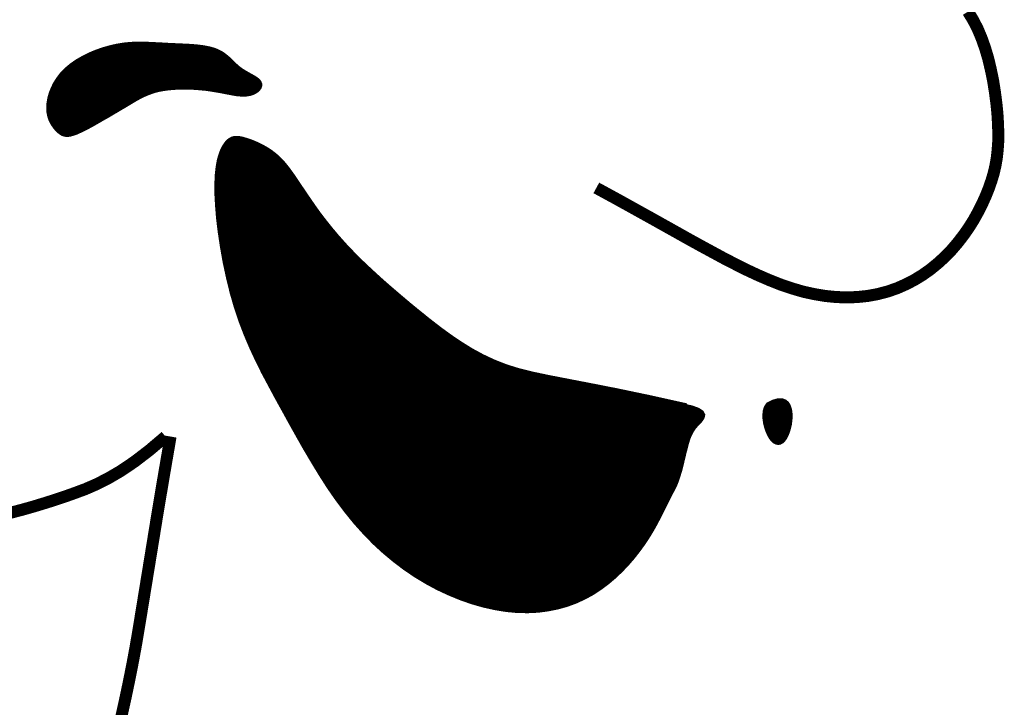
# Model space of a CAD drawing. Extents: x -603 to -141, y -298 to 300.
# Tile 224 of 233: x -217.83 to -207.59, y -197.61 to -190.46. Entities that reach past the tile are written whole.
import ezdxf

# ---------------------------------------------------------------- set-up
doc = ezdxf.new("R2010")
doc.units = 0
doc.header["$LTSCALE"] = 25
doc.header["$MEASUREMENT"] = 0
doc.linetypes.add('CENTER2', pattern=[1.125, 0.75, -0.125, 0.125, -0.125])
doc.layers.add('FACE', color=160, linetype='CENTER2')

msp = doc.modelspace()

# ---------------------------------------------------------------- hatches: boundary and pattern name
at = {"layer": 'FACE', "linetype": 'Continuous'}
h = msp.add_hatch(dxfattribs=at)
h.set_pattern_fill('NET3', scale=0.062597, style=0)
h.set_pattern_definition([(360, (-319.0840775, -338.584714), (6e-18, 0.00782461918), []), (60, (-319.0840775, -338.584714), (-0.00677631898, 0.0039123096), []), (120, (-319.0840775, -338.584714), (-0.00677631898, -0.0039123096), [])])
h.paths.add_polyline_path([(-210.045, -194.468), (-209.988, -194.44), (-209.941, -194.427), (-209.903, -194.427), (-209.873, -194.438), (-209.851, -194.457), (-209.835, -194.484), (-209.824, -194.517), (-209.819, -194.554), (-209.817, -194.593), (-209.82, -194.632), (-209.825, -194.672), (-209.834, -194.71), (-209.845, -194.747), (-209.858, -194.779), (-209.873, -194.808), (-209.889, -194.831), (-209.906, -194.847), (-209.923, -194.857), (-209.941, -194.86), (-209.959, -194.857), (-209.977, -194.848), (-209.995, -194.832), (-210.013, -194.809), (-210.03, -194.78), (-210.046, -194.745), (-210.06, -194.705), (-210.071, -194.663), (-210.078, -194.619), (-210.08, -194.576), (-210.076, -194.535), (-210.065, -194.498)])
h.paths.add_polyline_path([(-217.431, -191.609), (-217.448, -191.592), (-217.465, -191.571), (-217.481, -191.548), (-217.496, -191.522), (-217.509, -191.492), (-217.519, -191.459), (-217.526, -191.422), (-217.528, -191.381), (-217.526, -191.336), (-217.518, -191.288), (-217.505, -191.238), (-217.485, -191.186), (-217.46, -191.134), (-217.428, -191.083), (-217.39, -191.033), (-217.344, -190.985), (-217.291, -190.941), (-217.232, -190.9), (-217.168, -190.863), (-217.1, -190.829), (-217.03, -190.8), (-216.958, -190.775), (-216.887, -190.755), (-216.817, -190.739), (-216.749, -190.728), (-216.682, -190.721), (-216.618, -190.718), (-216.554, -190.718), (-216.491, -190.72), (-216.427, -190.723), (-216.363, -190.726), (-216.298, -190.73), (-216.232, -190.733), (-216.164, -190.736), (-216.098, -190.739), (-216.032, -190.743), (-215.969, -190.749), (-215.91, -190.757), (-215.855, -190.768), (-215.806, -190.782), (-215.763, -190.801), (-215.725, -190.822), (-215.692, -190.847), (-215.662, -190.872), (-215.634, -190.899), (-215.607, -190.926), (-215.58, -190.951), (-215.551, -190.976), (-215.52, -190.997), (-215.488, -191.017), (-215.456, -191.035), (-215.426, -191.052), (-215.397, -191.068), (-215.373, -191.084), (-215.353, -191.1), (-215.34, -191.116), (-215.334, -191.133), (-215.334, -191.15), (-215.34, -191.167), (-215.352, -191.183), (-215.368, -191.198), (-215.388, -191.211), (-215.411, -191.222), (-215.437, -191.23), (-215.464, -191.235), (-215.492, -191.238), (-215.522, -191.237), (-215.553, -191.235), (-215.585, -191.231), (-215.617, -191.225), (-215.65, -191.219), (-215.683, -191.213), (-215.716, -191.206), (-215.749, -191.2), (-215.783, -191.194), (-215.819, -191.188), (-215.856, -191.182), (-215.895, -191.177), (-215.937, -191.173), (-215.981, -191.169), (-216.029, -191.166), (-216.079, -191.165), (-216.131, -191.164), (-216.184, -191.165), (-216.237, -191.168), (-216.289, -191.173), (-216.34, -191.18), (-216.389, -191.189), (-216.434, -191.201), (-216.477, -191.216), (-216.518, -191.232), (-216.557, -191.249), (-216.593, -191.268), (-216.629, -191.288), (-216.663, -191.308), (-216.696, -191.328), (-216.729, -191.348), (-216.761, -191.367), (-216.794, -191.386), (-216.827, -191.406), (-216.86, -191.425), (-216.895, -191.446), (-216.931, -191.467), (-216.969, -191.488), (-217.008, -191.511), (-217.048, -191.534), (-217.089, -191.557), (-217.13, -191.579), (-217.169, -191.599), (-217.207, -191.617), (-217.242, -191.633), (-217.273, -191.644), (-217.301, -191.652), (-217.325, -191.656), (-217.346, -191.657), (-217.365, -191.653), (-217.383, -191.647), (-217.399, -191.637), (-217.415, -191.625)])
edge = h.paths.add_edge_path()
edge.add_line((-210.894, -194.48), (-211.29, -194.392))
edge.add_line((-211.29, -194.392), (-211.625, -194.322))
edge.add_line((-211.625, -194.322), (-211.905, -194.267))
edge.add_line((-211.905, -194.267), (-212.139, -194.222))
edge.add_line((-212.139, -194.222), (-212.335, -194.184))
edge.add_line((-212.335, -194.184), (-212.501, -194.149))
edge.add_line((-212.501, -194.149), (-212.645, -194.113))
edge.add_line((-212.645, -194.113), (-212.776, -194.072))
edge.add_line((-212.776, -194.072), (-212.901, -194.023))
edge.add_line((-212.901, -194.023), (-213.02, -193.967))
edge.add_line((-213.02, -193.967), (-213.136, -193.904))
edge.add_line((-213.136, -193.904), (-213.248, -193.834))
edge.add_line((-213.248, -193.834), (-213.358, -193.76))
edge.add_line((-213.358, -193.76), (-213.466, -193.681))
edge.add_line((-213.466, -193.681), (-213.572, -193.599))
edge.add_line((-213.572, -193.599), (-213.678, -193.514))
edge.add_line((-213.678, -193.514), (-213.783, -193.428))
edge.add_line((-213.783, -193.428), (-213.887, -193.34))
edge.add_line((-213.887, -193.34), (-213.99, -193.252))
edge.add_line((-213.99, -193.252), (-214.091, -193.163))
edge.add_line((-214.091, -193.163), (-214.188, -193.074))
edge.add_line((-214.188, -193.074), (-214.281, -192.986))
edge.add_line((-214.281, -192.986), (-214.369, -192.898))
edge.add_line((-214.369, -192.898), (-214.451, -192.812))
edge.add_line((-214.451, -192.812), (-214.527, -192.727))
edge.add_line((-214.527, -192.727), (-214.597, -192.644))
edge.add_line((-214.597, -192.644), (-214.661, -192.564))
edge.add_line((-214.661, -192.564), (-214.72, -192.487))
edge.add_line((-214.72, -192.487), (-214.773, -192.413))
edge.add_line((-214.773, -192.413), (-214.822, -192.342))
edge.add_line((-214.822, -192.342), (-214.867, -192.276))
edge.add_line((-214.867, -192.276), (-214.909, -192.214))
edge.add_line((-214.909, -192.214), (-214.947, -192.157))
edge.add_line((-214.947, -192.157), (-214.982, -192.105))
edge.add_line((-214.982, -192.105), (-215.016, -192.057))
edge.add_line((-215.016, -192.057), (-215.048, -192.013))
edge.add_line((-215.048, -192.013), (-215.08, -191.973))
edge.add_line((-215.08, -191.973), (-215.113, -191.936))
edge.add_line((-215.113, -191.936), (-215.146, -191.903))
edge.add_line((-215.146, -191.903), (-215.181, -191.872))
edge.add_line((-215.181, -191.872), (-215.219, -191.843))
edge.add_line((-215.219, -191.843), (-215.258, -191.817))
edge.add_line((-215.258, -191.817), (-215.298, -191.794))
edge.add_line((-215.298, -191.794), (-215.338, -191.773))
edge.add_line((-215.338, -191.773), (-215.379, -191.754))
edge.add_line((-215.379, -191.754), (-215.417, -191.738))
edge.add_line((-215.417, -191.738), (-215.455, -191.725))
edge.add_line((-215.455, -191.725), (-215.489, -191.714))
edge.add_line((-215.489, -191.714), (-215.52, -191.705))
edge.add_line((-215.52, -191.705), (-215.549, -191.7))
edge.add_line((-215.549, -191.7), (-215.575, -191.698))
edge.add_line((-215.575, -191.698), (-215.599, -191.7))
edge.add_line((-215.599, -191.7), (-215.621, -191.706))
edge.add_line((-215.621, -191.706), (-215.642, -191.718))
edge.add_line((-215.642, -191.718), (-215.663, -191.735))
edge.add_line((-215.663, -191.735), (-215.682, -191.758))
edge.add_line((-215.682, -191.758), (-215.702, -191.788))
edge.add_line((-215.702, -191.788), (-215.721, -191.825))
edge.add_line((-215.721, -191.825), (-215.738, -191.872))
edge.add_line((-215.738, -191.872), (-215.754, -191.928))
edge.add_line((-215.754, -191.928), (-215.766, -191.996))
edge.add_line((-215.766, -191.996), (-215.775, -192.075))
edge.add_line((-215.775, -192.075), (-215.779, -192.169))
edge.add_line((-215.779, -192.169), (-215.779, -192.276))
edge.add_line((-215.779, -192.276), (-215.772, -192.399))
edge.add_line((-215.772, -192.399), (-215.761, -192.535))
edge.add_line((-215.761, -192.535), (-215.743, -192.68))
edge.add_line((-215.743, -192.68), (-215.72, -192.832))
edge.add_line((-215.72, -192.832), (-215.692, -192.989))
edge.add_line((-215.692, -192.989), (-215.658, -193.146))
edge.add_line((-215.658, -193.146), (-215.62, -193.302))
edge.add_line((-215.62, -193.302), (-215.576, -193.454))
edge.add_line((-215.576, -193.454), (-215.527, -193.599))
edge.add_line((-215.527, -193.599), (-215.474, -193.737))
edge.add_line((-215.474, -193.737), (-215.417, -193.871))
edge.add_line((-215.417, -193.871), (-215.356, -194.002))
edge.add_line((-215.356, -194.002), (-215.292, -194.131))
edge.add_line((-215.292, -194.131), (-215.224, -194.258))
edge.add_line((-215.224, -194.258), (-215.155, -194.387))
edge.add_line((-215.155, -194.387), (-215.083, -194.517))
edge.add_line((-215.083, -194.517), (-215.01, -194.65))
edge.add_line((-215.01, -194.65), (-214.934, -194.786))
edge.add_line((-214.934, -194.786), (-214.857, -194.922))
edge.add_line((-214.857, -194.922), (-214.777, -195.057))
edge.add_line((-214.777, -195.057), (-214.695, -195.192))
edge.add_line((-214.695, -195.192), (-214.611, -195.323))
edge.add_line((-214.611, -195.323), (-214.523, -195.45))
edge.add_line((-214.523, -195.45), (-214.432, -195.571))
edge.add_line((-214.432, -195.571), (-214.338, -195.687))
edge.add_line((-214.338, -195.687), (-214.241, -195.795))
edge.add_line((-214.241, -195.795), (-214.141, -195.898))
edge.add_line((-214.141, -195.898), (-214.038, -195.993))
edge.add_line((-214.038, -195.993), (-213.931, -196.082))
edge.add_line((-213.931, -196.082), (-213.823, -196.164))
edge.add_line((-213.823, -196.164), (-213.711, -196.24))
edge.add_line((-213.711, -196.24), (-213.597, -196.309))
edge.add_line((-213.597, -196.309), (-213.48, -196.372))
edge.add_line((-213.48, -196.372), (-213.362, -196.427))
edge.add_line((-213.362, -196.427), (-213.243, -196.476))
edge.add_line((-213.243, -196.476), (-213.123, -196.518))
edge.add_line((-213.123, -196.518), (-213.004, -196.552))
edge.add_line((-213.004, -196.552), (-212.886, -196.578))
edge.add_line((-212.886, -196.578), (-212.77, -196.597))
edge.add_line((-212.77, -196.597), (-212.656, -196.608))
edge.add_line((-212.656, -196.608), (-212.546, -196.61))
edge.add_line((-212.546, -196.61), (-212.439, -196.605))
edge.add_line((-212.439, -196.605), (-212.335, -196.591))
edge.add_line((-212.335, -196.591), (-212.236, -196.571))
edge.add_line((-212.236, -196.571), (-212.139, -196.544))
edge.add_line((-212.139, -196.544), (-212.047, -196.51))
edge.add_line((-212.047, -196.51), (-211.959, -196.469))
edge.add_line((-211.959, -196.469), (-211.874, -196.423))
edge.add_line((-211.874, -196.423), (-211.794, -196.37))
edge.add_line((-211.794, -196.37), (-211.718, -196.313))
edge.add_line((-211.718, -196.313), (-211.646, -196.252))
edge.add_line((-211.646, -196.252), (-211.579, -196.188))
edge.add_line((-211.579, -196.188), (-211.516, -196.122))
edge.add_line((-211.516, -196.122), (-211.458, -196.055))
edge.add_line((-211.458, -196.055), (-211.405, -195.988))
edge.add_line((-211.405, -195.988), (-211.356, -195.921))
edge.add_line((-211.356, -195.921), (-211.312, -195.856))
edge.add_line((-211.312, -195.856), (-211.273, -195.793))
edge.add_line((-211.273, -195.793), (-211.238, -195.733))
edge.add_line((-211.238, -195.733), (-211.207, -195.675))
edge.add_line((-211.207, -195.675), (-211.179, -195.621))
edge.add_line((-211.179, -195.621), (-211.153, -195.57))
edge.add_line((-211.153, -195.57), (-211.131, -195.524))
edge.add_line((-211.131, -195.524), (-211.11, -195.482))
edge.add_line((-211.11, -195.482), (-211.091, -195.444))
edge.add_line((-211.091, -195.444), (-211.074, -195.411))
edge.add_line((-211.074, -195.411), (-211.058, -195.38))
edge.add_line((-211.058, -195.38), (-211.043, -195.352))
edge.add_line((-211.043, -195.352), (-211.029, -195.323))
edge.add_line((-211.029, -195.323), (-211.015, -195.295))
edge.add_line((-211.015, -195.295), (-211.003, -195.265))
edge.add_line((-211.003, -195.265), (-210.991, -195.232))
edge.add_line((-210.991, -195.232), (-210.98, -195.196))
edge.add_line((-210.98, -195.196), (-210.968, -195.158))
edge.add_line((-210.968, -195.158), (-210.957, -195.117))
edge.add_line((-210.957, -195.117), (-210.947, -195.075))
edge.add_line((-210.947, -195.075), (-210.937, -195.033))
edge.add_line((-210.937, -195.033), (-210.927, -194.991))
edge.add_line((-210.927, -194.991), (-210.917, -194.951))
edge.add_line((-210.917, -194.951), (-210.907, -194.912))
edge.add_line((-210.907, -194.912), (-210.898, -194.876))
edge.add_line((-210.898, -194.876), (-210.888, -194.843))
edge.add_line((-210.888, -194.843), (-210.878, -194.812))
edge.add_line((-210.878, -194.812), (-210.866, -194.782))
edge.add_line((-210.866, -194.782), (-210.852, -194.754))
edge.add_line((-210.852, -194.754), (-210.836, -194.727))
edge.add_line((-210.836, -194.727), (-210.818, -194.701))
edge.add_line((-210.818, -194.701), (-210.796, -194.675))
edge.add_line((-210.796, -194.675), (-210.771, -194.649))
edge.add_line((-210.771, -194.649), (-210.748, -194.624))
edge.add_line((-210.748, -194.624), (-210.732, -194.598))
edge.add_line((-210.732, -194.598), (-210.727, -194.573))
edge.add_line((-210.727, -194.573), (-210.74, -194.549))
edge.add_line((-210.74, -194.549), (-210.776, -194.525))
edge.add_line((-210.776, -194.525), (-210.839, -194.502))
edge.add_line((-210.839, -194.502), (-210.935, -194.48))

# ---------------------------------------------------------------- linework, layer by layer
at = {"layer": 'FACE', "color": 7}
for points, const_width in [([(-207.967, -190.38), (-207.915, -190.465), (-207.868, -190.556), (-207.826, -190.655), (-207.789, -190.76), (-207.756, -190.871), (-207.729, -190.986), (-207.705, -191.103), (-207.687, -191.219), (-207.672, -191.333), (-207.661, -191.443), (-207.655, -191.548), (-207.652, -191.645), (-207.653, -191.736), (-207.659, -191.822), (-207.668, -191.903), (-207.682, -191.982), (-207.7, -192.06), (-207.723, -192.137), (-207.75, -192.215), (-207.782, -192.295), (-207.819, -192.377), (-207.86, -192.459), (-207.906, -192.542), (-207.957, -192.624), (-208.013, -192.704), (-208.073, -192.782), (-208.138, -192.858), (-208.207, -192.93), (-208.281, -192.997), (-208.359, -193.061), (-208.441, -193.119), (-208.528, -193.172), (-208.618, -193.218), (-208.711, -193.259), (-208.809, -193.292), (-208.909, -193.318), (-209.013, -193.337), (-209.119, -193.348), (-209.227, -193.352), (-209.338, -193.348), (-209.45, -193.337), (-209.564, -193.318), (-209.679, -193.293), (-209.795, -193.259), (-209.911, -193.22), (-210.028, -193.174), (-210.146, -193.123), (-210.264, -193.068), (-210.382, -193.009), (-210.501, -192.948), (-210.619, -192.884), (-210.739, -192.819), (-210.861, -192.752), (-210.989, -192.68), (-211.127, -192.603), (-211.277, -192.519), (-211.443, -192.427), (-211.627, -192.325), (-211.833, -192.213)], 0.125), ([(-210.894, -194.48), (-211.29, -194.392), (-211.625, -194.322), (-211.905, -194.267), (-212.139, -194.222), (-212.335, -194.184), (-212.501, -194.149), (-212.645, -194.113), (-212.776, -194.072), (-212.901, -194.023), (-213.02, -193.967), (-213.136, -193.904), (-213.248, -193.834), (-213.358, -193.76), (-213.466, -193.681), (-213.572, -193.599), (-213.678, -193.514), (-213.783, -193.428), (-213.887, -193.34), (-213.99, -193.252), (-214.091, -193.163), (-214.188, -193.074), (-214.281, -192.986), (-214.369, -192.898), (-214.451, -192.812), (-214.527, -192.727), (-214.597, -192.644), (-214.661, -192.564), (-214.72, -192.487), (-214.773, -192.413), (-214.822, -192.342), (-214.867, -192.276), (-214.909, -192.214), (-214.947, -192.157), (-214.982, -192.105), (-215.016, -192.057), (-215.048, -192.013), (-215.08, -191.973), (-215.113, -191.936), (-215.146, -191.903), (-215.181, -191.872), (-215.219, -191.843), (-215.258, -191.817), (-215.298, -191.794), (-215.338, -191.773), (-215.379, -191.754), (-215.417, -191.738), (-215.455, -191.725), (-215.489, -191.714), (-215.52, -191.705), (-215.549, -191.7), (-215.575, -191.698), (-215.599, -191.7), (-215.621, -191.706), (-215.642, -191.718), (-215.663, -191.735), (-215.682, -191.758), (-215.702, -191.788), (-215.721, -191.825), (-215.738, -191.872), (-215.754, -191.928), (-215.766, -191.996), (-215.775, -192.075), (-215.779, -192.169), (-215.779, -192.276), (-215.772, -192.399), (-215.761, -192.535), (-215.743, -192.68), (-215.72, -192.832), (-215.692, -192.989), (-215.658, -193.146), (-215.62, -193.302), (-215.576, -193.454), (-215.527, -193.599), (-215.474, -193.737), (-215.417, -193.871), (-215.356, -194.002), (-215.292, -194.131), (-215.224, -194.258), (-215.155, -194.387), (-215.083, -194.517), (-215.01, -194.65), (-214.934, -194.786), (-214.857, -194.922), (-214.777, -195.057), (-214.695, -195.192), (-214.611, -195.323), (-214.523, -195.45), (-214.432, -195.571), (-214.338, -195.687), (-214.241, -195.795), (-214.141, -195.898), (-214.038, -195.993), (-213.931, -196.082), (-213.823, -196.164), (-213.711, -196.24), (-213.597, -196.309), (-213.48, -196.372), (-213.362, -196.427), (-213.243, -196.476), (-213.123, -196.518), (-213.004, -196.552), (-212.886, -196.578), (-212.77, -196.597), (-212.656, -196.608), (-212.546, -196.61), (-212.439, -196.605), (-212.335, -196.591), (-212.236, -196.571), (-212.139, -196.544), (-212.047, -196.51), (-211.959, -196.469), (-211.874, -196.423), (-211.794, -196.37), (-211.718, -196.313), (-211.646, -196.252), (-211.579, -196.188), (-211.516, -196.122), (-211.458, -196.055), (-211.405, -195.988), (-211.356, -195.921), (-211.312, -195.856), (-211.273, -195.793), (-211.238, -195.733), (-211.207, -195.675), (-211.179, -195.621), (-211.153, -195.57), (-211.131, -195.524), (-211.11, -195.482), (-211.091, -195.444), (-211.074, -195.411), (-211.058, -195.38), (-211.043, -195.352), (-211.029, -195.323), (-211.015, -195.295), (-211.003, -195.265), (-210.991, -195.232), (-210.98, -195.196), (-210.968, -195.158), (-210.957, -195.117), (-210.947, -195.075), (-210.937, -195.033), (-210.927, -194.991), (-210.917, -194.951), (-210.907, -194.912), (-210.898, -194.876), (-210.888, -194.843), (-210.878, -194.812), (-210.866, -194.782), (-210.852, -194.754), (-210.836, -194.727), (-210.818, -194.701), (-210.796, -194.675), (-210.771, -194.649), (-210.748, -194.624), (-210.732, -194.598), (-210.727, -194.573), (-210.74, -194.549), (-210.776, -194.525), (-210.839, -194.502), (-210.935, -194.48)], 0.0527), ([(-210.045, -194.468), (-209.988, -194.44), (-209.941, -194.427), (-209.903, -194.427), (-209.873, -194.438), (-209.851, -194.457), (-209.835, -194.484), (-209.824, -194.517), (-209.819, -194.554), (-209.817, -194.593), (-209.82, -194.632), (-209.825, -194.672), (-209.834, -194.71), (-209.845, -194.747), (-209.858, -194.779), (-209.873, -194.808), (-209.889, -194.831), (-209.906, -194.847), (-209.923, -194.857), (-209.941, -194.86), (-209.959, -194.857), (-209.977, -194.848), (-209.995, -194.832), (-210.013, -194.809), (-210.03, -194.78), (-210.046, -194.745), (-210.06, -194.705), (-210.071, -194.663), (-210.078, -194.619), (-210.08, -194.576), (-210.076, -194.535), (-210.065, -194.498), (-210.045, -194.468)], 0.0527), ([(-217.931, -195.593), (-217.808, -195.561), (-217.691, -195.528), (-217.579, -195.494), (-217.471, -195.46), (-217.363, -195.424), (-217.256, -195.386), (-217.146, -195.345), (-217.031, -195.295), (-216.909, -195.233), (-216.779, -195.157), (-216.637, -195.061), (-216.483, -194.943), (-216.313, -194.799)], 0.125), ([(-216.261, -194.799), (-216.334, -195.224), (-216.396, -195.593), (-216.448, -195.913), (-216.493, -196.189), (-216.532, -196.428), (-216.566, -196.636), (-216.596, -196.819), (-216.624, -196.983), (-216.652, -197.134), (-216.679, -197.273), (-216.706, -197.404), (-216.732, -197.527), (-216.758, -197.644), (-216.783, -197.758)], 0.125)]:
    msp.add_lwpolyline(points, dxfattribs=dict(at, const_width=const_width))
at = {"layer": 'FACE', "color": 7, "const_width": 0.0527}
msp.add_lwpolyline([(-217.431, -191.609), (-217.448, -191.592), (-217.465, -191.571), (-217.481, -191.548), (-217.496, -191.522), (-217.509, -191.492), (-217.519, -191.459), (-217.526, -191.422), (-217.528, -191.381), (-217.526, -191.336), (-217.518, -191.288), (-217.505, -191.238), (-217.485, -191.186), (-217.46, -191.134), (-217.428, -191.083), (-217.39, -191.033), (-217.344, -190.985), (-217.291, -190.941), (-217.232, -190.9), (-217.168, -190.863), (-217.1, -190.829), (-217.03, -190.8), (-216.958, -190.775), (-216.887, -190.755), (-216.817, -190.739), (-216.749, -190.728), (-216.682, -190.721), (-216.618, -190.718), (-216.554, -190.718), (-216.491, -190.72), (-216.427, -190.723), (-216.363, -190.726), (-216.298, -190.73), (-216.232, -190.733), (-216.164, -190.736), (-216.098, -190.739), (-216.032, -190.743), (-215.969, -190.749), (-215.91, -190.757), (-215.855, -190.768), (-215.806, -190.782), (-215.763, -190.801), (-215.725, -190.822), (-215.692, -190.847), (-215.662, -190.872), (-215.634, -190.899), (-215.607, -190.926), (-215.58, -190.951), (-215.551, -190.976), (-215.52, -190.997), (-215.488, -191.017), (-215.456, -191.035), (-215.426, -191.052), (-215.397, -191.068), (-215.373, -191.084), (-215.353, -191.1), (-215.34, -191.116), (-215.334, -191.133), (-215.334, -191.15), (-215.34, -191.167), (-215.352, -191.183), (-215.368, -191.198), (-215.388, -191.211), (-215.411, -191.222), (-215.437, -191.23), (-215.464, -191.235), (-215.492, -191.238), (-215.522, -191.237), (-215.553, -191.235), (-215.585, -191.231), (-215.617, -191.225), (-215.65, -191.219), (-215.683, -191.213), (-215.716, -191.206), (-215.749, -191.2), (-215.783, -191.194), (-215.819, -191.188), (-215.856, -191.182), (-215.895, -191.177), (-215.937, -191.173), (-215.981, -191.169), (-216.029, -191.166), (-216.079, -191.165), (-216.131, -191.164), (-216.184, -191.165), (-216.237, -191.168), (-216.289, -191.173), (-216.34, -191.18), (-216.389, -191.189), (-216.434, -191.201), (-216.477, -191.216), (-216.518, -191.232), (-216.557, -191.249), (-216.593, -191.268), (-216.629, -191.288), (-216.663, -191.308), (-216.696, -191.328), (-216.729, -191.348), (-216.761, -191.367), (-216.794, -191.386), (-216.827, -191.406), (-216.86, -191.425), (-216.895, -191.446), (-216.931, -191.467), (-216.969, -191.488), (-217.008, -191.511), (-217.048, -191.534), (-217.089, -191.557), (-217.13, -191.579), (-217.169, -191.599), (-217.207, -191.617), (-217.242, -191.633), (-217.273, -191.644), (-217.301, -191.652), (-217.325, -191.656), (-217.346, -191.657), (-217.365, -191.653), (-217.383, -191.647), (-217.399, -191.637), (-217.415, -191.625)], close=True, dxfattribs=at)

doc.saveas('drawing.dxf')
